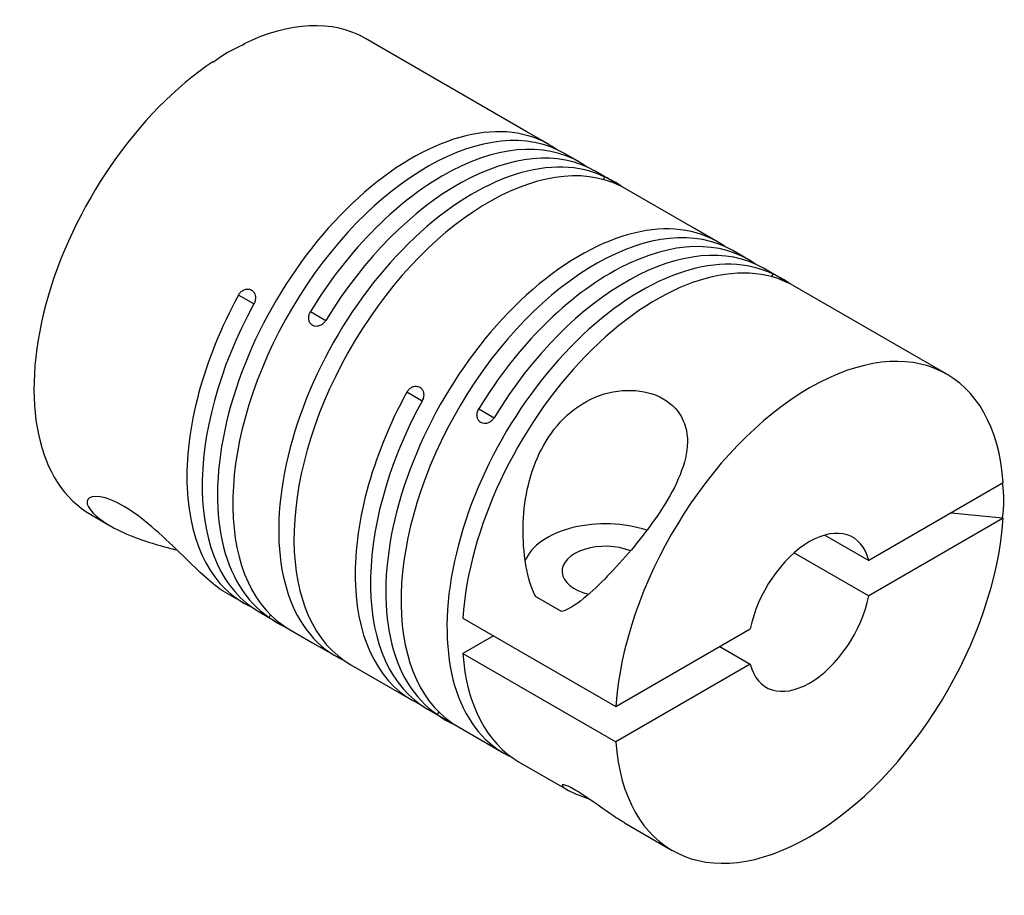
# Model space of a CAD drawing. Header units: millimetres. Extents: x 0 to 297, y 0 to 210.
# Tile 4 of 6: x 209 to 232, y 107 to 128. Entities that reach past the tile are written whole.
import ezdxf

# ---------------------------------------------------------------- set-up
doc = ezdxf.new("R2010")
doc.units = ezdxf.units.MM
doc.header["$LTSCALE"] = 5
doc.layers.add('BM', color=2, linetype='CONTINUOUS')

msp = doc.modelspace()

# ---------------------------------------------------------------- linework, layer by layer
at = {"layer": 'BM', "linetype": 'Continuous'}
for p, q in [((220.4943, 124.934), (216.782, 127.0773)), ((213.9766, 126.9415), (213.9605, 126.9508)), ((213.9605, 126.9351), (213.9605, 126.9508)), ((213.2695, 126.5333), (213.2534, 126.5426)), ((221.0246, 124.6278), (220.4943, 124.934)), ((221.7317, 124.2195), (221.3782, 124.4237)), ((222.6156, 123.7092), (222.0853, 124.0154)), ((222.2776, 123.8206), (222.3114, 123.8792)), ((224.3834, 122.6886), (222.6156, 123.7092)), ((224.9137, 122.3824), (224.3834, 122.6886)), ((225.6208, 121.9742), (225.2673, 122.1783)), ((226.5047, 121.4639), (225.9744, 121.7701)), ((226.1666, 121.5753), (226.2005, 121.6338)), ((230.217, 119.3206), (226.5047, 121.4639)), ((214.1985, 120.9478), (213.845, 121.1519)), ((215.5092, 120.7685), (215.8627, 120.5643)), ((218.0876, 118.7025), (217.7341, 118.9066)), ((219.3983, 118.5231), (219.7518, 118.319)), ((231.5182, 116.8139), (228.4113, 115.0201)), ((210.432, 116.0788), (210.8785, 115.8209)), ((230.3124, 116.1177), (231.499, 116.0085)), ((231.5182, 115.9974), (228.4113, 114.2036)), ((231.5182, 115.9974), (231.499, 116.0085)), ((227.3956, 115.6066), (228.4113, 115.0201)), ((226.6885, 115.1983), (228.4113, 114.2036)), ((213.5237, 114.2937), (213.9675, 114.0375)), ((221.3133, 113.8409), (220.712, 114.1881)), ((214.3211, 113.8334), (214.8514, 113.5272)), ((214.5521, 113.7057), (214.5859, 113.7643)), ((219.0303, 113.6865), (222.5658, 111.6452)), ((214.8514, 113.5272), (215.5585, 113.119)), ((222.5658, 111.6452), (225.6727, 113.439)), ((215.5585, 113.119), (216.0888, 112.8128)), ((219.7374, 113.2782), (219.0303, 112.87)), ((219.0303, 112.87), (222.5658, 110.8287)), ((224.9656, 113.0307), (225.6727, 112.6225)), ((216.4424, 112.6086), (217.8566, 111.7922)), ((225.6727, 112.6225), (222.5658, 110.8287)), ((218.2102, 111.588), (218.7405, 111.2818)), ((218.4412, 111.4603), (218.475, 111.5189)), ((218.7405, 111.2818), (219.4476, 110.8736)), ((219.4476, 110.8736), (219.9779, 110.5674)), ((220.3315, 110.3633), (221.432, 109.7279)), ((222.7679, 108.9566), (223.867, 108.322))]:
    msp.add_line(p, q, dxfattribs=at)
for centre, radius, start, end in [((221.5318, 122.0396), 1.998, 53.98277, 67.03403), ((225.4209, 119.7942), 1.998, 53.98277, 67.03403), ((215.6162, 115.0642), 1.7257, 231.92998, 247.05206), ((219.5053, 112.8189), 1.7257, 231.92998, 247.05206)]:
    msp.add_arc(centre, radius, start, end, dxfattribs=at)
for centre, major_axis, ratio, start_param, end_param in [((213.607, 121.578), (-3.175, -5.4993), 0.5773503, 3.1415927, 3.8481691), ((218.768, 118.5983), (5.2943, -8.0825), 0.536001, 3.0325671, 3.1902106), ((213.607, 121.578), (3.175, 5.4993), 0.5773503, 0.8642199, 3.1415927), ((218.2032, 118.9244), (-3.175, -5.4993), 0.5773503, 3.1415927, 6.2438051), ((217.8496, 119.1285), (-3.175, -5.4993), 0.5773503, 3.0858861, 6.2438051), ((218.9103, 118.5162), (-3.175, -5.4993), 0.5773503, 3.1415927, 4.6730087), ((219.6174, 118.1079), (3.175, 5.4993), 0.5773503, 0.0393803, 3.1415927), ((218.5567, 118.7203), (-3.175, -5.4993), 0.5773503, 3.0858861, 4.6730087), ((219.2638, 118.312), (3.175, 5.4993), 0.5773503, 0.0393803, 3.1972992), ((222.0923, 116.679), (-3.175, -5.4993), 0.5773503, 3.1415927, 6.2438051), ((221.7387, 116.8832), (-3.175, -5.4993), 0.5773503, 3.0858861, 6.2438051), ((222.7994, 116.2708), (-3.175, -5.4993), 0.5773503, 3.1415927, 4.6730087), ((222.4458, 116.4749), (-3.175, -5.4993), 0.5773503, 3.0858861, 4.6730087), ((223.1529, 116.0667), (3.175, 5.4993), 0.5773503, 0.0393803, 3.1972992), ((223.5065, 115.8625), (3.175, 5.4993), 0.5773503, 0.0393803, 2.2773727), ((217.1425, 119.5368), (3.175, 5.4993), 0.5773503, 1.6101766, 3.1972992), ((217.4961, 119.3327), (3.175, 5.4993), 0.5773503, 1.6101766, 3.1415927), ((227.042, 113.8213), (-3.175, -5.4993), 0.5773503, 2.4350162, 5.4189654), ((221.0316, 117.2914), (3.175, 5.4993), 0.5773503, 1.6101766, 3.1972992), ((221.3852, 117.0873), (3.175, 5.4993), 0.5773503, 1.6101766, 3.1415927), ((220.8487, 117.397), (-10.6657, 1.2798), 0.4800075, 3.1203055, 3.2740663), ((222.3221, 114.7705), (-1.9, 0), 0.5773503, 4.1823423, 6.0530887), ((227.042, 113.8213), (3.175, 5.4993), 0.5773503, 2.4350162, 5.4189654), ((227.042, 113.8213), (-1, -1.7321), 0.5773503, 2.6088747, 5.2451069), ((222.3221, 114.7705), (1, 0), 0.5773503, 0.9535944, 4.3089499), ((227.042, 113.8213), (1, 1.7321), 0.5773503, 2.6088747, 5.2451069), ((223.5065, 115.8625), (3.175, 5.4993), 0.5773503, 2.4350162, 3.1415927)]:
    msp.add_ellipse(centre, major_axis=major_axis, ratio=ratio, start_param=start_param, end_param=end_param, dxfattribs=at)
for points, knots in [([(213.845, 121.1519), (213.8584, 121.1765), (213.8755, 121.1993), (213.8949, 121.2186), (213.9143, 121.2379), (213.9365, 121.2541), (213.9596, 121.266), (213.9827, 121.2779), (214.0074, 121.2857), (214.0315, 121.2889), (214.0557, 121.2921), (214.08, 121.2908), (214.1023, 121.285), (214.1171, 121.2811), (214.1312, 121.2753), (214.1443, 121.2678), (214.1641, 121.2564), (214.1817, 121.2406), (214.1958, 121.2218), (214.2098, 121.203), (214.2207, 121.1806), (214.2274, 121.1565), (214.2342, 121.1324), (214.2371, 121.1059), (214.236, 121.0792), (214.2348, 121.0525), (214.2296, 121.0248), (214.2207, 120.9984), (214.2149, 120.9811), (214.2074, 120.964), (214.1985, 120.9478)], [0, 0, 0, 0, 0.1074465, 0.1074465, 0.1074465, 0.2148966, 0.2148966, 0.2148966, 0.3223016, 0.3223016, 0.3223016, 0.4297261, 0.4297261, 0.4297261, 0.4999997, 0.4999997, 0.4999997, 0.6074517, 0.6074517, 0.6074517, 0.7149041, 0.7149041, 0.7149041, 0.8223494, 0.8223494, 0.8223494, 0.9297649, 0.9297649, 0.9297649, 1, 1, 1, 1]), ([(215.8627, 120.5643), (215.8482, 120.5404), (215.8302, 120.5181), (215.8101, 120.4992), (215.79, 120.4804), (215.7673, 120.4644), (215.7439, 120.4527), (215.7204, 120.441), (215.6956, 120.4332), (215.6714, 120.4301), (215.6471, 120.427), (215.6228, 120.4283), (215.6005, 120.4342), (215.5857, 120.438), (215.5715, 120.4438), (215.5585, 120.4513), (215.5387, 120.4627), (215.5211, 120.4785), (215.507, 120.4973), (215.493, 120.5161), (215.4822, 120.5384), (215.4756, 120.5624), (215.4689, 120.5865), (215.4663, 120.6128), (215.4679, 120.6393), (215.4695, 120.6657), (215.4754, 120.693), (215.4851, 120.7189), (215.4915, 120.736), (215.4996, 120.7527), (215.5092, 120.7685)], [0, 0, 0, 0, 0.1074465, 0.1074465, 0.1074465, 0.2148966, 0.2148966, 0.2148966, 0.3223016, 0.3223016, 0.3223016, 0.4297261, 0.4297261, 0.4297261, 0.4999997, 0.4999997, 0.4999997, 0.6074517, 0.6074517, 0.6074517, 0.7149041, 0.7149041, 0.7149041, 0.8223494, 0.8223494, 0.8223494, 0.9297649, 0.9297649, 0.9297649, 1, 1, 1, 1]), ([(217.7341, 118.9066), (217.7475, 118.9311), (217.7646, 118.954), (217.784, 118.9732), (217.8034, 118.9925), (217.8256, 119.0088), (217.8487, 119.0207), (217.8718, 119.0325), (217.8965, 119.0404), (217.9206, 119.0436), (217.9448, 119.0468), (217.9691, 119.0454), (217.9914, 119.0396), (218.0062, 119.0358), (218.0203, 119.03), (218.0334, 119.0224), (218.0532, 119.011), (218.0708, 118.9953), (218.0849, 118.9764), (218.0989, 118.9576), (218.1097, 118.9353), (218.1165, 118.9112), (218.1233, 118.8871), (218.1262, 118.8606), (218.1251, 118.8339), (218.1239, 118.8071), (218.1187, 118.7795), (218.1098, 118.7531), (218.104, 118.7357), (218.0965, 118.7186), (218.0876, 118.7025)], [0, 0, 0, 0, 0.1074465, 0.1074465, 0.1074465, 0.2148966, 0.2148966, 0.2148966, 0.3223016, 0.3223016, 0.3223016, 0.4297261, 0.4297261, 0.4297261, 0.4999997, 0.4999997, 0.4999997, 0.6074517, 0.6074517, 0.6074517, 0.7149041, 0.7149041, 0.7149041, 0.8223494, 0.8223494, 0.8223494, 0.9297649, 0.9297649, 0.9297649, 1, 1, 1, 1]), ([(220.712, 114.1881), (220.5797, 114.4472), (220.5146, 114.7321), (220.428, 115.3132), (220.4142, 115.6069), (220.4496, 116.4785), (220.5764, 117.0652), (221.115, 118.1091), (221.544, 118.5633), (222.6294, 119.0207), (223.2445, 118.9953), (224.0804, 118.5158), (224.274, 118.0702), (224.142, 117.073), (223.8544, 116.5359), (223.1853, 115.5579), (222.8111, 115.1171), (222.262, 114.5402), (222.0805, 114.362), (221.7083, 114.0461), (221.5235, 113.9014), (221.3133, 113.8409)], [0, 0, 0, 0, 0.0625, 0.0625, 0.125, 0.125, 0.25, 0.25, 0.375, 0.375, 0.5, 0.5, 0.625, 0.625, 0.75, 0.75, 0.875, 0.875, 0.9375, 0.9375, 1, 1, 1, 1]), ([(219.7518, 118.319), (219.7373, 118.2951), (219.7193, 118.2728), (219.6992, 118.2539), (219.6791, 118.235), (219.6564, 118.219), (219.6329, 118.2073), (219.6095, 118.1956), (219.5847, 118.1879), (219.5605, 118.1847), (219.5362, 118.1816), (219.5119, 118.183), (219.4896, 118.1888), (219.4748, 118.1926), (219.4606, 118.1984), (219.4476, 118.2059), (219.4278, 118.2174), (219.4102, 118.2331), (219.3961, 118.2519), (219.3821, 118.2707), (219.3713, 118.2931), (219.3647, 118.3171), (219.358, 118.3411), (219.3554, 118.3674), (219.357, 118.3939), (219.3586, 118.4204), (219.3645, 118.4477), (219.3742, 118.4736), (219.3806, 118.4906), (219.3887, 118.5073), (219.3983, 118.5231)], [0, 0, 0, 0, 0.1074465, 0.1074465, 0.1074465, 0.2148966, 0.2148966, 0.2148966, 0.3223016, 0.3223016, 0.3223016, 0.4297261, 0.4297261, 0.4297261, 0.4999997, 0.4999997, 0.4999997, 0.6074517, 0.6074517, 0.6074517, 0.7149041, 0.7149041, 0.7149041, 0.8223494, 0.8223494, 0.8223494, 0.9297649, 0.9297649, 0.9297649, 1, 1, 1, 1]), ([(213.5248, 114.2932), (213.5022, 114.3062), (213.479, 114.3203), (213.2011, 114.4998), (212.8825, 114.8112), (212.0792, 115.6007), (211.6031, 116.0361), (210.7685, 116.5194), (210.4346, 116.5502), (210.2867, 116.3124), (210.4623, 116.0817), (211.1004, 115.6775), (211.5435, 115.5013), (212.1598, 115.328), (212.2869, 115.2955), (212.4174, 115.2644)], [0.23836511, 0.23836511, 0.23836511, 0.23836511, 0.25, 0.25, 0.375, 0.375, 0.5, 0.5, 0.625, 0.625, 0.75, 0.75, 0.875, 0.875, 0.90645619, 0.90645619, 0.90645619, 0.90645619]), ([(222.7705, 108.9554), (222.6638, 109.0171), (222.5482, 109.0906), (222.1989, 109.3273), (221.9251, 109.5341), (221.5681, 109.755), (221.4713, 109.8023), (221.3542, 109.8413), (221.328, 109.8383), (221.3128, 109.8033), (221.3839, 109.7476), (221.6216, 109.6334), (221.7657, 109.5771), (221.9427, 109.5114)], [0.05850903, 0.05850903, 0.05850903, 0.05850903, 0.125, 0.125, 0.25, 0.25, 0.3125, 0.3125, 0.375, 0.375, 0.5, 0.5, 0.59408013, 0.59408013, 0.59408013, 0.59408013])]:
    msp.add_open_spline(points, degree=3, knots=knots, dxfattribs=at)

doc.saveas('drawing.dxf')
